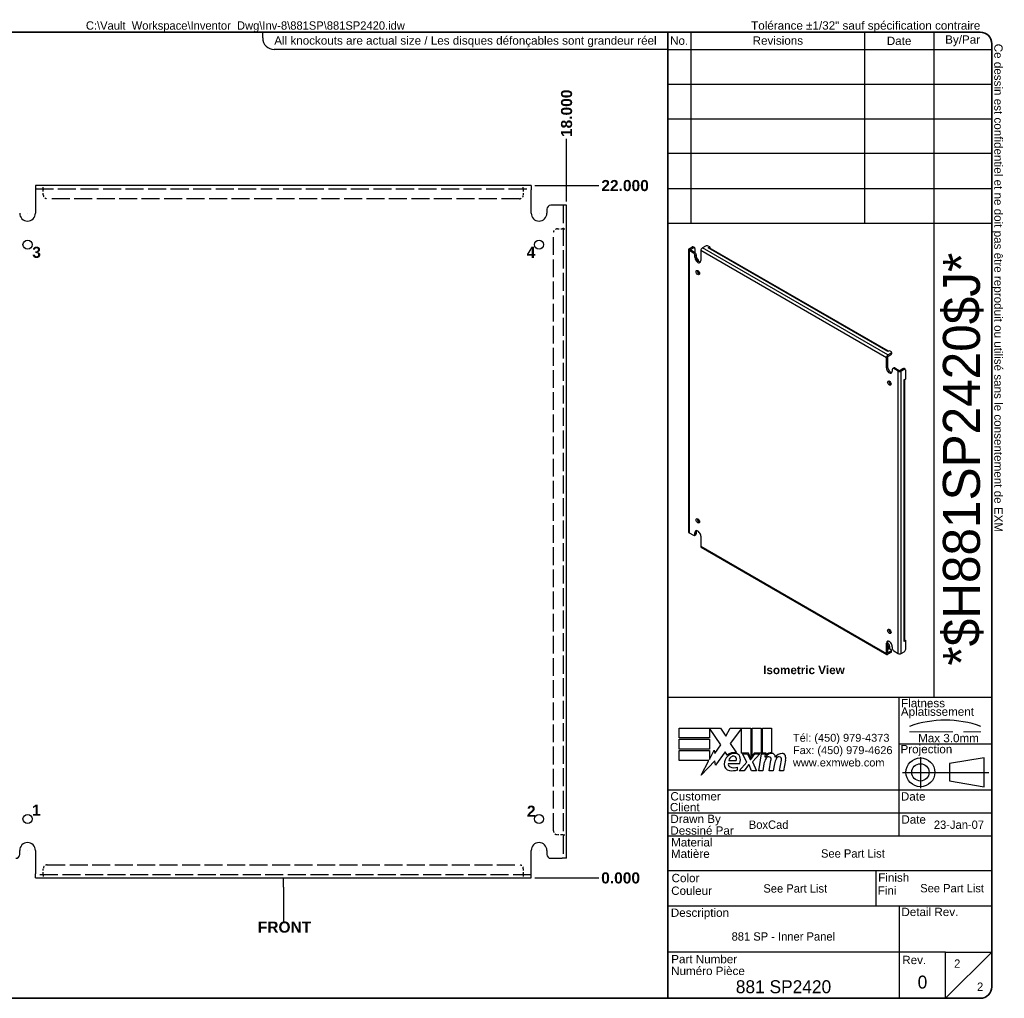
# Model space of a CAD drawing. Header units: inches. Extents: x 1.7 to 92.8, y 1.4 to 60.1.
# Tile 2 of 2: x 33.7 to 92.8, y 1.4 to 60.1. Entities that reach past the tile are written whole.
import ezdxf
from ezdxf.enums import TextEntityAlignment as Align

# ---------------------------------------------------------------- set-up
doc = ezdxf.new("R2018")
doc.units = ezdxf.units.IN
doc.header["$LTSCALE"] = 5.555556
doc.header["$MEASUREMENT"] = 0
for name, pattern in [('CHAIN', [0.7087, 0.4724, -0.0591, 0.1181, -0.0591]), ('DASHED', [0.2067, 0.1654, -0.0413]), ('DASHED_SPACE', [0.2067, 0.1654, -0.0413])]:
    doc.linetypes.add(name, pattern=pattern)
doc.layers.get('0').update_dxf_attribs({"lineweight": 25})
for name, color, linetype, lineweight in [('Centerline(ANSI)', 7, 'Continuous', 25), ('Dimensions(ANSI)', 7, 'Continuous', 25), ('Hidden Edges(ANSI)', 7, 'DASHED_SPACE', 25), ('Sketch Geometry(ANSI)', 7, 'Continuous', 25), ('Symbols(ANSI)', 7, 'Continuous', 25), ('Visible Edges(ANSI)', 7, 'Continuous', 25), ('Visible Tangent Edges(ANSI)', 7, 'Continuous', 25), ('Work Point(ANSI)', 7, 'Continuous', 25)]:
    doc.layers.add(name, color=color, linetype=linetype, lineweight=lineweight)
doc.styles.add('Current-ANSI', font='arial.ttf')
doc.styles.add('Dimension-ANSI', font='arialbd.ttf')
doc.styles.add('Text Style44', font='arialbd.ttf')
doc.styles.add('Text Style83', font='条形码字体.TTF')
doc.dimstyles.new('INCH-ANSI', dxfattribs={"dimscale": 5.555556, "dimtxt": 0.12, "dimasz": 0.098425, "dimexe": 0.04, "dimexo": 0.04, "dimgap": 0.031496, "dimtad": 0, "dimtih": 1, "dimtoh": 1, "dimdec": 3, "dimrnd": 1e-08, "dimzin": 0, "dimdsep": 46, "dimtxsty": 'Dimension-ANSI', "dimcen": 0.09, "dimdle": 0.312, "dimclrd": 179, "dimclre": 179, "dimclrt": 7, "dimadec": 1, "dimazin": 0, "dimtfac": 1, "dimtdec": 3, "dimtofl": 0, "dimtmove": 0, "dimatfit": 3, "dimfxl": 1, "dimtolj": 1, "dimtzin": 4, "dimlwd": 25, "dimlwe": 25, "dimarcsym": 0})
doc.dimstyles.new('INCH-ANSI-VERTICAL', dxfattribs={"dimscale": 5.555556, "dimtxt": 0.12, "dimasz": 0.098425, "dimexe": 0.04, "dimexo": 0.04, "dimgap": 0.031496, "dimtad": 0, "dimtih": 1, "dimtoh": 1, "dimdec": 3, "dimrnd": 1e-08, "dimzin": 0, "dimdsep": 46, "dimtxsty": 'Dimension-ANSI', "dimcen": 0.09, "dimdle": 0.312, "dimclrd": 179, "dimclre": 179, "dimclrt": 7, "dimadec": 1, "dimazin": 0, "dimtfac": 1, "dimtdec": 3, "dimtofl": 0, "dimtmove": 0, "dimatfit": 3, "dimfxl": 1, "dimtolj": 1, "dimtzin": 4, "dimlwd": 25, "dimlwe": 25, "dimarcsym": 0})

# ---------------------------------------------------------------- blocks, each defined once
blk = doc.blocks.new('Datum Identifier4')
at = {"layer": 'Symbols(ANSI)', "color": 7, "linetype": 'Continuous', "lineweight": 25}
for p, q in [((8.91, 1.456), (8.91, 1.554)), ((8.91, 1.456), (8.91, 1.27)), ((8.91, 1.27), (8.91, 1.086))]:
    blk.add_line(p, q, dxfattribs=at)
at = {"layer": 'Symbols(ANSI)', "color": 7, "insert": (8.634, 0.962), "char_height": 0.12, "attachment_point": 7, "style": 'Dimension-ANSI'}
blk.add_mtext('FRONT', dxfattribs=at)
blk = doc.blocks.new('Leader Text1')
at = {"layer": 'Symbols(ANSI)', "color": 7, "insert": (6.198, 8.252), "char_height": 0.12, "attachment_point": 7, "style": 'Dimension-ANSI'}
blk.add_mtext('3', dxfattribs=at)
blk = doc.blocks.new('Leader Text2')
at = {"layer": 'Symbols(ANSI)', "color": 7, "insert": (11.539, 8.253), "char_height": 0.12, "attachment_point": 7, "style": 'Dimension-ANSI'}
blk.add_mtext('4', dxfattribs=at)
blk = doc.blocks.new('Leader Text3')
at = {"layer": 'Symbols(ANSI)', "color": 7, "insert": (6.196, 2.227), "char_height": 0.12, "attachment_point": 7, "style": 'Dimension-ANSI'}
blk.add_mtext('1', dxfattribs=at)
blk = doc.blocks.new('Leader Text4')
at = {"layer": 'Symbols(ANSI)', "color": 7, "insert": (11.541, 2.216), "char_height": 0.12, "attachment_point": 7, "style": 'Dimension-ANSI'}
blk.add_mtext('2', dxfattribs=at)
blk = doc.blocks.new('*D16')
at = {"layer": 'Defpoints', "color": 0, "linetype": 'Continuous', "transparency": 16777216}
for p in [(66.499, 52.989), (32.499, 49.01), (66.499, 49.01)]:
    blk.add_point(p, dxfattribs=at)
at = {"layer": 'Dimensions(ANSI)', "color": 179, "linetype": 'Continuous', "lineweight": 25, "true_color": 0x262658, "transparency": 16777216}
blk.add_line((66.499, 49.232), (66.499, 52.989), dxfattribs=at)
at = {"layer": 'Dimensions(ANSI)', "color": 7, "linetype": 'Continuous', "lineweight": 25, "transparency": 16777216, "insert": (66.499, 54.529), "char_height": 0.6667, "attachment_point": 5, "rotation": 90, "style": 'Dimension-ANSI'}
blk.add_mtext('\\A1;18.000', dxfattribs=at)
blk = doc.blocks.new('*D17')
at = {"layer": 'Defpoints', "color": 0, "linetype": 'Continuous', "transparency": 16777216}
for p in [(64.374, 8.635), (64.374, 8.635), (68.441, 8.635)]:
    blk.add_point(p, dxfattribs=at)
at = {"layer": 'Dimensions(ANSI)', "color": 179, "linetype": 'Continuous', "lineweight": 25, "true_color": 0x262658, "transparency": 16777216}
blk.add_line((64.596, 8.635), (68.441, 8.635), dxfattribs=at)
at = {"layer": 'Dimensions(ANSI)', "color": 7, "linetype": 'Continuous', "lineweight": 25, "transparency": 16777216, "insert": (69.739, 8.635), "char_height": 0.6667, "attachment_point": 5, "style": 'Dimension-ANSI'}
blk.add_mtext('\\A1;0.000', dxfattribs=at)
blk = doc.blocks.new('*D18')
at = {"layer": 'Defpoints', "color": 0, "linetype": 'Continuous', "transparency": 16777216}
for p in [(64.374, 50.19), (68.441, 50.19), (64.374, 8.635)]:
    blk.add_point(p, dxfattribs=at)
at = {"layer": 'Dimensions(ANSI)', "color": 179, "linetype": 'Continuous', "lineweight": 25, "true_color": 0x262658, "transparency": 16777216}
blk.add_line((64.596, 50.19), (68.441, 50.19), dxfattribs=at)
at = {"layer": 'Dimensions(ANSI)', "color": 7, "linetype": 'Continuous', "lineweight": 25, "transparency": 16777216, "insert": (70.006, 50.19), "char_height": 0.6667, "attachment_point": 5, "style": 'Dimension-ANSI'}
blk.add_mtext('\\A1;22.000', dxfattribs=at)
blk = doc.blocks.new('Leader Text5')
at = {"layer": 'Symbols(ANSI)', "color": 7, "insert": (6.196, 2.227), "char_height": 0.12, "attachment_point": 7, "style": 'Dimension-ANSI'}
blk.add_mtext('1', dxfattribs=at)
blk = doc.blocks.new('Title Blocks EXM - ANSI B')
for p, q in [((13.372, 3.063), (13.372, 3.17)), ((13.372, 3.17), (13.818, 3.17)), ((13.824, 2.989), (13.701, 3.168)), ((13.701, 3.168), (13.701, 3.063)), ((13.818, 3.17), (13.877, 3.083)), ((13.877, 3.083), (13.923, 3.17)), ((13.923, 3.17), (14.146, 3.17)), ((14.046, 3.166), (13.924, 3.002)), ((14.046, 2.9), (14.046, 3.166)), ((14.146, 3.17), (14.146, 2.842)), ((14.16, 3.17), (14.259, 3.17)), ((14.16, 2.866), (14.16, 3.17)), ((14.259, 3.17), (14.259, 2.9)), ((14.273, 3.17), (14.372, 3.17)), ((14.273, 2.9), (14.273, 3.17)), ((14.372, 3.17), (14.372, 2.905)), ((13.701, 3.063), (13.372, 3.063)), ((13.372, 3.049), (13.701, 3.049)), ((13.372, 2.942), (13.372, 3.049)), ((13.701, 3.049), (13.701, 2.942)), ((13.758, 2.895), (13.824, 2.989)), ((13.924, 3.002), (13.993, 2.903)), ((13.701, 2.942), (13.372, 2.942)), ((13.372, 2.82), (13.372, 2.927)), ((13.372, 2.927), (13.701, 2.927)), ((13.701, 2.831), (13.752, 2.929)), ((13.701, 2.927), (13.701, 2.831)), ((13.752, 2.929), (13.758, 2.895)), ((13.87, 2.914), (13.765, 2.768)), ((13.893, 2.876), (13.87, 2.914)), ((14.121, 2.9), (14.046, 2.9)), ((14.059, 2.891), (14.113, 2.891)), ((14.105, 2.802), (14.059, 2.891)), ((14.113, 2.891), (14.139, 2.83)), ((14.146, 2.842), (14.121, 2.9)), ((14.146, 2.83), (14.19, 2.891)), ((14.185, 2.9), (14.16, 2.866)), ((14.245, 2.891), (14.164, 2.803)), ((14.259, 2.9), (14.185, 2.9)), ((14.19, 2.891), (14.245, 2.891)), ((14.232, 2.709), (14.264, 2.891)), ((14.264, 2.891), (14.302, 2.891)), ((14.314, 2.9), (14.273, 2.9)), ((14.302, 2.891), (14.299, 2.859)), ((14.312, 2.88), (14.314, 2.9)), ((13.695, 2.82), (13.372, 2.82)), ((13.612, 2.661), (13.695, 2.82)), ((13.758, 2.815), (13.612, 2.661)), ((13.765, 2.768), (13.758, 2.815)), ((13.905, 2.788), (14.027, 2.788)), ((13.91, 2.818), (13.99, 2.818)), ((14.023, 2.709), (14.105, 2.802)), ((14.122, 2.774), (14.077, 2.709)), ((14.13, 2.774), (14.122, 2.774)), ((14.155, 2.709), (14.13, 2.774)), ((14.139, 2.83), (14.146, 2.83)), ((14.164, 2.803), (14.209, 2.709)), ((14.289, 2.784), (14.276, 2.709)), ((14.299, 2.859), (14.309, 2.859)), ((14.345, 2.709), (14.365, 2.824)), ((14.402, 2.784), (14.389, 2.709)), ((14.457, 2.709), (14.477, 2.824)), ((14.523, 2.823), (14.501, 2.709)), ((14.005, 2.718), (14.005, 2.748)), ((14.077, 2.709), (14.023, 2.709)), ((14.209, 2.709), (14.155, 2.709)), ((14.276, 2.709), (14.232, 2.709)), ((14.389, 2.709), (14.345, 2.709)), ((14.501, 2.709), (14.457, 2.709))]:
    blk.add_line(p, q)
for centre, radius, start, end in [((13.968, 2.796), 0.11, 77.079, 133.1785), ((13.968, 2.796), 0.0996, 80.4085, 134.1684), ((13.981, 2.843), 0.0507, 23.8445, 85.0802), ((14.376, 2.816), 0.08, 89.4776, 147.4114), ((14.37, 2.825), 0.08, 88.7952, 136.5849), ((14.377, 2.862), 0.0338, 16.9928, 89.4776), ((14.317, 2.844), 0.096, 3.6169, 16.9928), ((14.486, 2.814), 0.0819, 89.6788, 153.9508), ((14.487, 2.861), 0.035, 18.4748, 89.6788), ((14.429, 2.842), 0.096, 349, 18.4748), ((13.991, 2.772), 0.133, 134.1684, 176.5646), ((13.925, 2.776), 0.0658, 176.5646, 261.5605), ((13.936, 2.779), 0.032, 163.5261, 244.6784), ((13.965, 2.811), 0.056, 109.3797, 172.9975), ((13.959, 2.83), 0.0365, 51.1652, 109.3797), ((13.962, 2.833), 0.0318, 331.4547, 51.1652), ((13.941, 2.826), 0.094, 336.1555, 23.8445), ((14.442, 2.757), 0.155, 147.5992, 170), ((14.346, 2.818), 0.042, 96.03, 147.5992), ((14.344, 2.839), 0.02, 23.5571, 96.03), ((14.325, 2.831), 0.041, 350, 23.5571), ((14.555, 2.759), 0.155, 148.5584, 170.8257), ((14.458, 2.818), 0.042, 96.1027, 147.6083), ((14.456, 2.839), 0.02, 23.5487, 96.1027), ((14.437, 2.831), 0.041, 349.9922, 23.5487), ((13.945, 2.911), 0.202, 261.5605, 287.3343), ((13.966, 2.842), 0.102, 244.6784, 292.5609)]:
    blk.add_arc(centre, radius, start, end)
at = {"layer": 'Centerline(ANSI)', "linetype": 'DASHED', "lineweight": 18, "ltscale": 0.507983}
blk.add_line((15.861, 3.128), (16.632, 3.128), dxfattribs=at)
at = {"layer": 'Centerline(ANSI)', "linetype": 'CHAIN', "ltscale": 0.185148}
blk.add_line((15.979, 2.855), (15.979, 2.521), dxfattribs=at)
at = {"layer": 'Centerline(ANSI)', "linetype": 'CHAIN', "ltscale": 0.437897}
blk.add_line((15.786, 2.691), (16.717, 2.691), dxfattribs=at)
at = {"layer": 'Sketch Geometry(ANSI)'}
for p, q in [((13.25, 10.687), (16.625, 10.687)), ((13.5, 10.687), (13.5, 8.625)), ((15.375, 10.687), (15.375, 8.625)), ((16.125, 10.687), (16.125, 3.5)), ((16.75, 10.562), (16.75, 0.375)), ((13.25, 10.5), (16.75, 10.5)), ((13.25, 10.125), (16.75, 10.125)), ((13.25, 9.75), (16.75, 9.75)), ((16.75, 9.375), (13.25, 9.375)), ((13.25, 9), (16.75, 9)), ((16.75, 9), (16.75, 8.625)), ((13.25, 8.625), (16.75, 8.625)), ((16.75, 3.5), (13.25, 3.5)), ((15.75, 2), (15.75, 3.5)), ((15.75, 3), (16.75, 3)), ((16.669, 2.847), (16.294, 2.785)), ((16.294, 2.785), (16.294, 2.598)), ((16.669, 2.535), (16.669, 2.847)), ((16.294, 2.598), (16.669, 2.535)), ((16.75, 2.5), (13.25, 2.5)), ((16.75, 2.25), (13.25, 2.25)), ((16.75, 2), (13.25, 2)), ((13.25, 1.629), (16.75, 1.629)), ((15.499, 1.629), (15.499, 1.25)), ((13.25, 1.25), (16.75, 1.25)), ((15.75, 1.25), (15.75, 0.75)), ((15.75, 0.75), (13.25, 0.75)), ((16.25, 0.75), (15.75, 0.75)), ((15.75, 0.75), (15.75, 0.25)), ((16.25, 0.25), (16.25, 0.75)), ((16.25, 0.75), (16.75, 0.75)), ((16.25, 0.25), (16.75, 0.75)), ((16.625, 0.25), (13.25, 0.25))]:
    blk.add_line(p, q, dxfattribs=at)
at = {"layer": 'Sketch Geometry(ANSI)', "linetype": 'Continuous', "lineweight": 35}
for p, q in [((13.25, 8.625), (13.25, 10.687)), ((13.25, 8.625), (13.25, 3.5)), ((13.25, 0.25), (13.25, 3.5))]:
    blk.add_line(p, q, dxfattribs=at)
at = {"layer": 'Sketch Geometry(ANSI)'}
for radius in [0.156, 0.0935]:
    blk.add_circle((15.979, 2.691), radius, dxfattribs=at)
for centre, radius, start, end in [((16.625, 10.562), 0.125, 0, 90), ((16.247, 2.112), 1.143, 70.2973, 109.7027), ((16.625, 0.375), 0.125, 270, 0)]:
    blk.add_arc(centre, radius, start, end, dxfattribs=at)
at = {"layer": 'Symbols(ANSI)', "color": 7, "char_height": 0.09, "style": 'Current-ANSI'}
for s, insert, width, attachment_point in [('No.', (13.373, 10.595), 0.25039, 5), ('Revisions', (14.439, 10.596), 1.87331, 5), ('Date', (15.749, 10.593), 0.75135, 5), ('By/Par', (16.435, 10.594), 0.62202, 5), ('Date', (15.773, 2.136), 0.26554, 7), ('Rev.', (15.783, 0.618), 0.25854, 7)]:
    blk.add_mtext(s, dxfattribs=dict(at, insert=insert, width=width, attachment_point=attachment_point))
for s, insert, attachment_point in [('\\fArial|b1|i0;\\H0.0900;Isometric View', (14.281, 3.842), 1), ('Flatness', (15.77, 3.393), 7), ('Aplatissement', (15.768, 3.275), 7), ('Max 3.0mm', (15.954, 3.015), 7), ('Projection', (15.764, 2.87), 7), ('Customer', (13.278, 2.386), 7), ('Date', (15.768, 2.385), 7), ('Client', (13.273, 2.269), 7), ('Drawn By', (13.278, 2.117), 7), ('Dessiné Par', (13.278, 2.016), 7), ('Material', (13.286, 1.889), 7), ('Matière', (13.284, 1.766), 7), ('Color', (13.291, 1.503), 7), ('Finish', (15.523, 1.508), 7), ('Couleur', (13.287, 1.366), 7), ('Fini', (15.518, 1.37), 7), ('Description', (13.283, 1.103), 7), ('Detail Rev.', (15.774, 1.137), 7), ('Part Number', (13.287, 0.627), 7), ('Numéro Pièce', (13.286, 0.5), 7)]:
    blk.add_mtext(s, dxfattribs=dict(at, insert=insert, attachment_point=attachment_point))
at = {"layer": 'Symbols(ANSI)', "color": 7, "insert": (14.602, 3.107), "char_height": 0.085, "attachment_point": 1, "line_spacing_factor": 0.944221, "style": 'Current-ANSI'}
blk.add_mtext('\\fArial|b0|i0;\\H0.0850;Tél: (450) 979-4373\\PFax: (450) 979-4626\\Pwww.exmweb.com', dxfattribs=at)
at = {"layer": 'Symbols(ANSI)', "color": 7}
for tag, height, style, p in [('REV1', 0.09, 'Current-ANSI', (13.375, 10.313)), ('REV1DATE', 0.09, 'Current-ANSI', (15.75, 10.31)), ('REV1BY', 0.09, 'Current-ANSI', (16.437, 10.313)), ('REV2', 0.09, 'Current-ANSI', (13.373, 9.938)), ('REV2DATE', 0.09, 'Current-ANSI', (15.747, 9.941)), ('REV2BY', 0.09, 'Current-ANSI', (16.437, 9.938)), ('REV3', 0.09, 'Current-ANSI', (13.374, 9.563)), ('REV3DATE', 0.09, 'Current-ANSI', (15.752, 9.563)), ('REV3BY', 0.09, 'Current-ANSI', (16.437, 9.564)), ('REV4', 0.09, 'Current-ANSI', (13.377, 9.188)), ('REV4DATE', 0.09, 'Current-ANSI', (15.752, 9.188)), ('REV4BY', 0.09, 'Current-ANSI', (16.441, 9.188)), ('REV5', 0.09, 'Current-ANSI', (13.373, 8.813)), ('REV5DATE', 0.09, 'Current-ANSI', (15.752, 8.813)), ('REV5BY', 0.09, 'Current-ANSI', (16.438, 8.811)), ('MFG_APPROVED_DATE', 0.09, 'Current-ANSI', (16.393, 2.374)), ('IDW_DATE', 0.09, 'Current-ANSI', (16.395, 2.125)), ('MATERIEL', 0.09, 'Current-ANSI', (15.249, 1.814)), ('COLOR', 0.09, 'Current-ANSI', (14.627, 1.436)), ('FINISH', 0.09, 'Current-ANSI', (16.321, 1.439)), ('IDW_DESC', 0.09, 'Current-ANSI', (14.498, 0.918)), ('DETAIL_REV', 0.09, 'Current-ANSI', (16.249, 0.926)), ('Sheet_Number', 0.09, 'Current-ANSI', (16.376, 0.625)), ('IDW_NAME', 0.14, 'Text Style44', (14.5, 0.374)), ('IDW_REV', 0.14, 'Text Style44', (16.001, 0.424)), ('Number_of_sheets', 0.09, 'Current-ANSI', (16.624, 0.375))]:
    blk.add_attdef(tag, text='', height=height, dxfattribs=dict(at, style=style)).set_placement(p, align=Align.MIDDLE_CENTER)
at = {"layer": 'Symbols(ANSI)', "color": 7, "style": 'Current-ANSI'}
for tag, p in [('REV1DESC', (13.526, 10.31)), ('REV2DESC', (13.525, 9.937)), ('REV3DESC', (13.528, 9.564)), ('REV4DESC', (13.533, 9.19)), ('REV5DESC', (13.532, 8.811)), ('COMPANY', (14.12, 2.375)), ('AUTHOR', (14.126, 2.125))]:
    blk.add_attdef(tag, text='', height=0.09, dxfattribs=at).set_placement(p, align=Align.MIDDLE_LEFT)
at = {"layer": 'Symbols(ANSI)', "color": 7, "style": 'Text Style83'}
blk.add_attdef('BARCODE', text='', height=0.4, rotation=90, dxfattribs=at).set_placement((16.442, 6.075), align=Align.MIDDLE_CENTER)
blk = doc.blocks.new('Borders EXM - B (Inch) - B')
at = {"layer": 'Sketch Geometry(ANSI)', "linetype": 'Continuous', "lineweight": 35}
for p, q in [((16.438, 10.692), (0.437, 10.692)), ((16.562, 0.38), (16.562, 10.567)), ((0.437, 0.255), (16.438, 0.255))]:
    blk.add_line(p, q, dxfattribs=at)
at = {"layer": 'Sketch Geometry(ANSI)'}
for p, q in [((8.688, 10.63), (8.688, 10.692)), ((13.062, 10.692), (13.062, 10.505)), ((13.062, 10.505), (8.812, 10.505))]:
    blk.add_line(p, q, dxfattribs=at)
at = {"layer": 'Sketch Geometry(ANSI)', "linetype": 'Continuous', "lineweight": 35}
for centre, start, end in [((16.438, 10.567), 0, 90), ((16.438, 0.38), 270, 0)]:
    blk.add_arc(centre, 0.125, start, end, dxfattribs=at)
at = {"layer": 'Sketch Geometry(ANSI)'}
blk.add_arc((8.812, 10.63), 0.125, 180, 270, dxfattribs=at)
at = {"layer": 'Symbols(ANSI)', "color": 7, "char_height": 0.09, "style": 'Current-ANSI'}
for s, insert, attachment_point in [('Tolérance ±1/32" sauf spécification contraire', (13.963, 10.692), 7), ('All knockouts are actual size / Les disques défonçables sont grandeur réel', (8.812, 10.647), 1)]:
    blk.add_mtext(s, dxfattribs=dict(at, insert=insert, attachment_point=attachment_point))
at = {"layer": 'Symbols(ANSI)', "color": 7, "insert": (16.562, 10.567), "char_height": 0.09, "attachment_point": 7, "rotation": 270, "style": 'Current-ANSI'}
blk.add_mtext('Ce dessin est confidentiel et ne doit pas être reproduit ou utilisé sans le consentement de EXM', dxfattribs=at)
at = {"layer": 'Symbols(ANSI)', "color": 7, "style": 'Current-ANSI'}
blk.add_attdef('FILENAME_AND_PATH', text='', height=0.09, dxfattribs=at).set_placement((8.5, 10.692), align=Align.BOTTOM_CENTER)

msp = doc.modelspace()

# ---------------------------------------------------------------- linework, layer by layer
at = {"layer": 'Hidden Edges(ANSI)', "ltscale": 1.177596}
for p, q in [((34.6235, 49.9921), (64.3735, 49.9921)), ((64.3735, 8.8332), (34.6235, 8.8332))]:
    msp.add_line(p, q, dxfattribs=at)
at = {"layer": 'Hidden Edges(ANSI)', "ltscale": 0.067898}
for p, q in [((35.0954, 49.9921), (35.0954, 50.1905)), ((35.0958, 49.9921), (35.0958, 50.1905)), ((63.9013, 49.9921), (63.9013, 50.1905)), ((63.9017, 49.9921), (63.9017, 50.1905)), ((66.3002, 47.5936), (66.4985, 47.5936)), ((66.3002, 47.5932), (66.4985, 47.5932)), ((66.3002, 11.2321), (66.4985, 11.2321)), ((66.3002, 11.2318), (66.4985, 11.2318)), ((35.0954, 8.8332), (35.0954, 8.6349)), ((35.0958, 8.8332), (35.0958, 8.6349)), ((63.9013, 8.8332), (63.9013, 8.6349)), ((63.9017, 8.8332), (63.9017, 8.6349))]:
    msp.add_line(p, q, dxfattribs=at)
at = {"layer": 'Hidden Edges(ANSI)', "ltscale": 0.031435}
for p, q in [((35.0958, 49.9921), (35.0958, 49.9336)), ((63.9013, 49.9921), (63.9013, 49.9336)), ((66.3002, 47.5932), (66.2416, 47.5932)), ((66.3002, 11.2321), (66.2416, 11.2321)), ((35.0958, 8.8332), (35.0958, 8.8918)), ((63.9013, 8.8332), (63.9013, 8.8918))]:
    msp.add_line(p, q, dxfattribs=at)
at = {"layer": 'Hidden Edges(ANSI)', "ltscale": 0.101573}
for p, q in [((35.0958, 49.637), (35.0958, 49.9336)), ((63.9013, 49.9336), (63.9013, 49.637)), ((65.9451, 47.5932), (66.2416, 47.5932)), ((66.2416, 11.2321), (65.9451, 11.2321)), ((35.0958, 8.8918), (35.0958, 9.1884)), ((63.9013, 9.1884), (63.9013, 8.8918))]:
    msp.add_line(p, q, dxfattribs=at)
at = {"layer": 'Hidden Edges(ANSI)', "ltscale": 1.174926}
for p, q in [((63.6652, 49.4009), (35.3319, 49.4009)), ((35.3319, 9.4245), (63.6652, 9.4245))]:
    msp.add_line(p, q, dxfattribs=at)
at = {"layer": 'Hidden Edges(ANSI)', "ltscale": 1.176951}
msp.add_line((66.3002, 49.0099), (66.3002, 9.8155), dxfattribs=at)
at = {"layer": 'Hidden Edges(ANSI)', "ltscale": 1.157519}
msp.add_line((65.709, 11.4682), (65.709, 47.3571), dxfattribs=at)
at = {"layer": 'Hidden Edges(ANSI)', "ltscale": 0.127055}
for centre, start, end in [((35.3319, 49.637), 180, 270), ((63.6652, 49.637), 270, 0), ((65.9451, 47.3571), 90, 180), ((65.9451, 11.4682), 180, 270), ((35.3319, 9.1884), 90, 180), ((63.6652, 9.1884), 0, 90)]:
    msp.add_arc(centre, 0.2361, start, end, dxfattribs=at)
at = {"layer": 'Visible Edges(ANSI)'}
for p, q in [((64.3735, 50.1905), (34.6235, 50.1905)), ((34.6235, 50.1905), (34.6235, 49.9336)), ((34.6235, 49.9336), (34.6235, 48.5377)), ((64.3735, 50.1905), (64.3735, 49.9336)), ((64.3735, 48.5377), (64.3735, 49.9336)), ((65.318, 48.7738), (65.318, 48.5377)), ((66.2416, 49.0099), (65.5541, 49.0099)), ((66.4985, 49.0099), (66.2416, 49.0099)), ((66.4985, 9.8155), (66.4985, 49.0099)), ((73.8127, 46.3495), (73.8127, 29.4072)), ((73.8525, 46.405), (74.03, 46.5075)), ((74.1099, 46.1453), (73.8525, 46.2939)), ((73.9267, 46.3621), (74.1042, 46.4646)), ((73.9267, 46.3368), (74.1841, 46.1882)), ((74.0925, 46.5136), (74.1667, 46.4708)), ((74.1926, 46.4136), (74.1926, 46.1828)), ((74.5518, 46.2895), (74.5518, 45.6861)), ((74.8255, 46.5585), (74.648, 46.456)), ((74.9942, 46.4519), (75.0905, 46.5075)), ((74.9943, 46.4519), (74.9942, 46.4519)), ((74.9945, 46.4519), (74.9943, 46.4519)), ((75.0905, 46.5075), (75.0022, 46.5585)), ((85.8178, 40.2491), (75.0625, 46.4587)), ((75.0905, 46.5075), (75.0905, 46.4425)), ((74.1983, 45.8902), (74.1983, 45.9922)), ((74.2725, 46.0351), (74.2725, 45.9331)), ((74.2852, 45.8498), (74.3255, 45.8265)), ((74.4139, 45.6734), (74.4139, 45.6514)), ((74.4139, 45.0587), (74.4139, 44.9238)), ((85.7777, 40.2261), (85.7778, 40.2262)), ((85.7778, 40.226), (85.7777, 40.2261)), ((85.8742, 40.2816), (85.7778, 40.226)), ((85.9624, 40.2306), (85.8742, 40.2816)), ((85.999, 40.1796), (85.999, 40.0939)), ((85.6888, 39.2562), (85.6888, 39.8595)), ((85.763, 39.9024), (85.763, 39.299)), ((85.7849, 40.0261), (85.9624, 40.1286)), ((85.7849, 39.9404), (85.9624, 40.0428)), ((86.0423, 39.1541), (86.0423, 39.052)), ((86.0682, 39.2113), (86.1424, 39.2542)), ((86.3881, 39.0565), (86.1307, 39.2051)), ((86.2049, 39.248), (86.4623, 39.0994)), ((86.6836, 39.2019), (86.5062, 39.0994)), ((86.7579, 39.159), (86.5804, 39.0565)), ((86.8204, 39.1652), (86.7461, 39.208)), ((86.8463, 38.5978), (86.8463, 39.108)), ((86.75, 38.5422), (86.8463, 38.5978)), ((86.75, 38.542), (86.75, 38.5422)), ((86.7501, 38.5421), (86.75, 38.542)), ((86.79, 22.8801), (86.79, 38.5653)), ((74.388, 30.1028), (74.3669, 30.0905)), ((73.8525, 29.3516), (74.1099, 29.203)), ((74.1724, 29.1968), (74.2466, 29.2397)), ((74.1983, 29.2541), (74.1983, 29.3561)), ((74.2725, 29.399), (74.2725, 29.2969)), ((74.5518, 29.152), (74.5518, 28.5486)), ((74.58, 28.4864), (85.7169, 22.0564)), ((85.6888, 22.1187), (85.6888, 22.7221)), ((85.763, 22.765), (85.763, 22.1616)), ((85.763, 22.7241), (85.7856, 22.7111)), ((85.7998, 22.5151), (85.7998, 22.3869)), ((85.874, 22.558), (85.874, 22.4298)), ((86.0423, 22.518), (86.0423, 22.4159)), ((86.8463, 22.8799), (86.75, 22.8243)), ((86.75, 22.8245), (86.7501, 22.8246)), ((86.75, 22.8243), (86.75, 22.8245)), ((86.79, 22.9124), (86.8463, 22.8799)), ((86.8463, 22.3698), (86.8463, 22.8799)), ((85.7777, 22.3489), (85.7778, 22.349)), ((85.7778, 22.3488), (85.7777, 22.3489)), ((85.8742, 22.4044), (85.7778, 22.3488)), ((85.9624, 22.2514), (85.7849, 22.1489)), ((85.9624, 22.1657), (85.7849, 22.0632)), ((85.8742, 22.4044), (85.9624, 22.3534)), ((85.999, 22.2167), (85.999, 22.3024)), ((86.1307, 22.2628), (86.3881, 22.1142)), ((86.5804, 22.1142), (86.7579, 22.2167)), ((33.6791, 10.0516), (33.6791, 10.2877)), ((34.6235, 10.2877), (34.6235, 8.8918)), ((64.3735, 8.8918), (64.3735, 10.2877)), ((65.318, 10.2877), (65.318, 10.0516)), ((65.5541, 9.8155), (66.2416, 9.8155)), ((66.4985, 9.8155), (66.2416, 9.8155)), ((34.6235, 8.6349), (34.6235, 8.8918)), ((64.3735, 8.6349), (64.3735, 8.8918)), ((34.6235, 8.6349), (64.3735, 8.6349))]:
    msp.add_line(p, q, dxfattribs=at)
for centre in [(34.1513, 46.6488), (64.8458, 46.6488), (34.1513, 12.1766), (64.8458, 12.1766)]:
    msp.add_circle(centre, 0.2739, dxfattribs=at)
for centre, radius, start, end in [((34.1513, 48.5377), 0.4722, 180, 0), ((64.8458, 48.5377), 0.4722, 180, 0), ((65.5541, 48.7738), 0.2361, 90, 180), ((34.1513, 10.2877), 0.4722, 0, 180), ((64.8458, 10.2877), 0.4722, 0, 180), ((33.443, 10.0516), 0.2361, 270, 0), ((65.5541, 10.0516), 0.2361, 180, 270)]:
    msp.add_arc(centre, radius, start, end, dxfattribs=at)
for centre, major_axis, start_param, end_param in [((73.9487, 46.3495), (-0.136, 0), 5.4977871, 7.0685835), ((73.9487, 46.3495), (-0.031, 0), 5.4977871, 7.0685835), ((74.03, 46.4054), (0.0625, 0.1083), 0, 0.7853982), ((74.1042, 46.3625), (0.0625, 0.1083), 5.4977871, 7.0685835), ((74.1099, 46.0433), (0.0625, -0.1083), 0.7853982, 2.3561945), ((74.1841, 46.0861), (-0.0625, 0.1083), 3.9269908, 5.4977871), ((74.648, 46.345), (0.068, 0.1178), 0.7853982, 2.3561945), ((74.9139, 46.5075), (0.125, 0), 0.7853982, 2.3561945), ((74.9945, 46.3409), (0.068, 0.1178), 0, 0.7853982), ((74.375, 45.7881), (0.125, -0.2165), 3.9269908, 7.0685835), ((74.4493, 45.831), (0.125, -0.2165), 3.9269908, 5.9816518), ((74.3255, 45.7244), (-0.0625, 0.1083), 3.9269908, 5.4977871), ((74.4493, 45.0145), (0.0725, -0.1256), 3.679154, 5.7456239), ((85.7778, 40.1151), (0.068, 0.1178), 0.7311589, 0.7853982), ((85.874, 40.1796), (0.125, 0), 5.4977871, 7.0685835), ((85.7849, 39.9151), (0.068, 0.1178), 0.7853982, 2.3561945), ((85.7849, 39.9151), (0.0155, 0.0268), 0.7853982, 2.3561945), ((85.874, 40.0939), (0.125, 0), 5.4977871, 6.2831853), ((85.8655, 39.1541), (0.125, -0.2165), 3.9269908, 7.0685835), ((85.9398, 39.197), (0.125, -0.2165), 3.9269908, 5.9816518), ((86.1307, 39.1031), (-0.0625, 0.1083), 5.4977871, 7.0685835), ((86.2049, 39.1459), (-0.0625, 0.1083), 5.4977871, 6.2831853), ((86.4842, 39.112), (0.136, 0), 3.9269908, 5.4977871), ((86.4842, 39.112), (0.031, 0), 3.9269908, 5.4977871), ((86.6836, 39.0998), (0.0625, 0.1083), 0, 0.7853982), ((86.7579, 39.0569), (0.0625, 0.1083), 5.4977871, 7.0685835), ((85.9398, 38.3805), (0.0725, -0.1256), 3.679154, 5.7456239), ((86.654, 38.5976), (0.136, 0), 5.4977871, 5.5520264), ((74.4493, 30.1134), (0.0725, -0.1256), 3.679154, 5.7456239), ((74.3255, 30.211), (0.0625, -0.1083), 0, 0.7628134), ((73.9487, 29.4072), (-0.136, 0), 0, 0.7853982), ((74.1099, 29.3051), (0.0625, -0.1083), 5.4977871, 7.0685835), ((74.375, 29.2541), (-0.125, 0.2165), 3.9269908, 7.0685835), ((74.1841, 29.348), (0.0625, -0.1083), 0, 0.7853982), ((74.4493, 29.2969), (-0.125, 0.2165), 0.3015335, 0.7853982), ((74.648, 28.6041), (-0.068, -0.1178), 5.4977871, 6.2831853), ((85.9398, 23.4794), (0.0725, -0.1256), 3.679154, 5.7456239), ((85.8655, 22.62), (-0.125, 0.2165), 3.9269908, 7.0685835), ((85.9398, 22.6629), (-0.125, 0.2165), 0.3015335, 0.7853982), ((85.7114, 22.5661), (0.0625, -0.1083), 0.7853982, 1.7325469), ((85.7856, 22.609), (-0.0625, 0.1083), 3.9269908, 5.4977871), ((86.654, 22.8801), (0.136, 0), 5.4977871, 6.2831853), ((85.7849, 22.1742), (-0.068, -0.1178), 5.4977871, 7.0685835), ((85.7849, 22.1742), (-0.0155, -0.0268), 5.4977871, 7.0685835), ((85.7778, 22.3743), (0.0155, 0.0268), 3.9269908, 5.4977871), ((85.7778, 22.3743), (0.068, 0.1178), 5.2663139, 5.4977871), ((85.874, 22.3024), (0.125, 0), 5.4977871, 7.0685835), ((85.874, 22.2167), (0.125, 0), 5.4977871, 6.2831853), ((86.1307, 22.3649), (-0.0625, 0.1083), 0.7853982, 2.3561945), ((86.4842, 22.1697), (0.136, 0), 3.9269908, 5.4977871), ((86.7579, 22.3187), (-0.0625, -0.1083), 0.7853982, 2.3561945)]:
    msp.add_ellipse(centre, major_axis=major_axis, ratio=0.5773503, start_param=start_param, end_param=end_param, dxfattribs=at)
for centre in [(74.375, 44.9716), (85.8655, 38.3376), (74.375, 30.0706), (85.8655, 23.4365)]:
    msp.add_ellipse(centre, major_axis=(0.0725, -0.1256), ratio=0.5773503, dxfattribs=at)
at = {"layer": 'Visible Tangent Edges(ANSI)'}
for p, q in [((73.8525, 46.2939), (73.8525, 29.3516)), ((73.9267, 46.3368), (73.9267, 46.3621)), ((74.03, 46.5075), (74.1042, 46.4646)), ((74.1841, 46.1882), (74.1099, 46.1453)), ((85.6888, 39.8595), (74.5518, 46.2895)), ((85.7849, 40.0261), (74.648, 46.456)), ((85.7778, 40.2262), (74.9945, 46.4519)), ((74.1983, 45.9922), (74.2725, 46.0351)), ((74.1983, 45.8902), (74.2725, 45.9331)), ((74.3255, 45.8265), (74.2987, 45.811)), ((74.3987, 45.6646), (74.4139, 45.6734)), ((85.9624, 40.1286), (85.9624, 40.0428)), ((85.6888, 39.2562), (85.763, 39.299)), ((86.1307, 39.2051), (86.2049, 39.248)), ((86.3881, 22.1142), (86.3881, 39.0565)), ((86.5804, 22.1142), (86.5804, 39.0565)), ((86.6836, 39.2019), (86.7579, 39.159)), ((86.7501, 22.8246), (86.7501, 38.5421)), ((74.4125, 30.1591), (74.3538, 30.1253)), ((74.1983, 29.3561), (74.2725, 29.399)), ((74.2725, 29.2969), (74.1983, 29.2541)), ((74.5518, 28.5486), (85.6888, 22.1187)), ((85.6888, 22.7221), (85.763, 22.765)), ((85.7856, 22.7111), (85.763, 22.698)), ((85.7998, 22.5151), (85.874, 22.558)), ((85.7998, 22.3869), (85.763, 22.4082)), ((85.7778, 22.349), (85.763, 22.3575)), ((85.7849, 22.1489), (85.763, 22.1616)), ((85.9624, 22.2514), (85.9624, 22.1657))]:
    msp.add_line(p, q, dxfattribs=at)
at = {"layer": 'Work Point(ANSI)', "linetype": 'CHAIN', "ltscale": 0.000455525}
for p, q in [((34.1541, 48.5377), (34.1485, 48.5377)), ((34.1513, 48.5405), (34.1513, 48.5349)), ((64.8485, 48.5377), (64.843, 48.5377)), ((64.8458, 48.5405), (64.8458, 48.5349)), ((34.1541, 10.2877), (34.1485, 10.2877)), ((34.1541, 10.2877), (34.1485, 10.2877)), ((34.1513, 10.2905), (34.1513, 10.2849)), ((34.1513, 10.2905), (34.1513, 10.2849)), ((64.8485, 10.2877), (64.843, 10.2877)), ((64.8485, 10.2877), (64.843, 10.2877)), ((64.8458, 10.2905), (64.8458, 10.2849)), ((64.8458, 10.2905), (64.8458, 10.2849))]:
    msp.add_line(p, q, dxfattribs=at)

# ---------------------------------------------------------------- block references
ref = msp.add_blockref('Borders EXM - B (Inch) - B', (0, 0), dxfattribs=dict(xscale=5.555555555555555, yscale=5.555555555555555, zscale=5.555555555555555))
lines = msp.add_mtext('C:\\\\Vault_Workspace\\\\Inventor_Dwg\\\\Inv-8\\\\881SP\\\\881SP2420.idw', dxfattribs={"layer": 'Symbols(ANSI)', "color": 7, "insert": (47.2222, 59.3975), "char_height": 0.5, "width": 59.242171, "attachment_point": 8, "style": 'Current-ANSI'})
ref.add_attrib('FILENAME_AND_PATH', '', (47.2222, 59.3975)).embed_mtext(lines)
ref = msp.add_blockref('Title Blocks EXM - ANSI B', (-1.0417, 0.0252), dxfattribs=dict(xscale=5.555555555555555, yscale=5.555555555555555, zscale=5.555555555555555))
lines = msp.add_mtext('See Part List', dxfattribs={"layer": 'Symbols(ANSI)', "color": 7, "insert": (80.2197, 8.0044), "char_height": 0.5, "width": 9.53801, "attachment_point": 5, "style": 'Current-ANSI'})
ref.add_attrib('COLOR', '', (80.2197, 8.0044)).embed_mtext(lines)
lines = msp.add_mtext('BoxCad', dxfattribs={"layer": 'Symbols(ANSI)', "color": 7, "insert": (77.4342, 11.8314), "char_height": 0.5, "width": 9.020108, "attachment_point": 4, "style": 'Current-ANSI'})
ref.add_attrib('AUTHOR', '', (77.4342, 11.8314)).embed_mtext(lines)
lines = msp.add_mtext('23-Jan-07', dxfattribs={"layer": 'Symbols(ANSI)', "color": 7, "insert": (90.0432, 11.8303), "char_height": 0.5, "width": 3.954471, "attachment_point": 5, "style": 'Current-ANSI'})
ref.add_attrib('IDW_DATE', '', (90.0432, 11.8303)).embed_mtext(lines)
lines = msp.add_mtext('0', dxfattribs={"layer": 'Symbols(ANSI)', "color": 7, "insert": (87.853, 2.3826), "char_height": 0.7778, "width": 2.789125, "attachment_point": 5, "style": 'Text Style44'})
ref.add_attrib('IDW_REV', '', (87.853, 2.3826)).embed_mtext(lines)
lines = msp.add_mtext('2', dxfattribs={"layer": 'Symbols(ANSI)', "color": 7, "insert": (89.938, 3.4982), "char_height": 0.5, "width": 1.39455, "attachment_point": 5, "style": 'Current-ANSI'})
ref.add_attrib('Sheet_Number', '', (89.938, 3.4982)).embed_mtext(lines)
lines = msp.add_mtext('2', dxfattribs={"layer": 'Symbols(ANSI)', "color": 7, "insert": (91.3156, 2.1102), "char_height": 0.5, "width": 1.390993, "attachment_point": 5, "style": 'Current-ANSI'})
ref.add_attrib('Number_of_sheets', '', (91.3156, 2.1102)).embed_mtext(lines)
lines = msp.add_mtext('881 SP - Inner Panel', dxfattribs={"layer": 'Symbols(ANSI)', "color": 7, "insert": (79.5034, 5.1231), "char_height": 0.5, "width": 13.531971, "attachment_point": 5, "style": 'Current-ANSI'})
ref.add_attrib('IDW_DESC', '', (79.5034, 5.1231)).embed_mtext(lines)
lines = msp.add_mtext('881 SP2420', dxfattribs={"layer": 'Symbols(ANSI)', "color": 7, "insert": (79.5151, 2.1047), "char_height": 0.77778, "width": 13.889863, "attachment_point": 5, "style": 'Text Style44'})
ref.add_attrib('IDW_NAME', '', (79.5151, 2.1047)).embed_mtext(lines)
lines = msp.add_mtext('*$H881SP2420$J*', dxfattribs={"layer": 'Symbols(ANSI)', "color": 7, "insert": (90.304, 33.7729), "char_height": 2.222222, "width": 27.04153, "attachment_point": 5, "rotation": 90, "style": 'Text Style83'})
ref.add_attrib('BARCODE', '', (90.304, 33.7729)).embed_mtext(lines)
lines = msp.add_mtext('See Part List', dxfattribs={"layer": 'Symbols(ANSI)', "color": 7, "insert": (89.6317, 8.0202), "char_height": 0.5, "width": 4.765204, "attachment_point": 5, "style": 'Current-ANSI'})
ref.add_attrib('FINISH', '', (89.6317, 8.0202)).embed_mtext(lines)
lines = msp.add_mtext('See Part List', dxfattribs={"layer": 'Symbols(ANSI)', "color": 7, "insert": (83.6775, 10.1034), "char_height": 0.5, "width": 16.465835, "attachment_point": 5, "style": 'Current-ANSI'})
ref.add_attrib('MATERIEL', '', (83.6775, 10.1034)).embed_mtext(lines)
at = {"layer": 'Symbols(ANSI)', "xscale": 5.555555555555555, "yscale": 5.555555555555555, "zscale": 5.555555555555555}
for name in ['Leader Text1', 'Leader Text2', 'Leader Text3', 'Leader Text5', 'Leader Text4', 'Datum Identifier4']:
    msp.add_blockref(name, (0, 0), dxfattribs=at)

# ---------------------------------------------------------------- dimensions: what is measured, and where the dimension line sits
at = {"layer": 'Dimensions(ANSI)', "color": 179, "linetype": 'Continuous', "lineweight": 25, "true_color": 0x262658}
for feature_location, offset, dtype, origin, dimstyle, picture, middle in [((66.4985, 49.0099), (0, 3.9793), 1, (32.4985, 49.0099), 'INCH-ANSI-VERTICAL', '*D16', (66.4985, 54.5287)), ((64.3735, 50.1905), (4.0674, 0), 0, (64.3735, 8.6349), 'INCH-ANSI', '*D18', (70.0057, 50.1905)), ((64.3735326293, 8.6349080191), (4.0674340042, 0), 0, (64.3735326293, 8.6349080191), 'INCH-ANSI', '*D17', (69.7387278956, 8.6349080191))]:
    dim = msp.add_ordinate_dim(feature_location=feature_location, offset=offset, dtype=dtype, origin=origin, dimstyle=dimstyle, override={"dimgap": 0.031496, "dimtad": 0, "dimdec": 3, "dimlfac": 0.529412, "dimtol": 0, "dimlim": 0, "dimtp": 0, "dimtm": 0, "dimtdec": 3}, dxfattribs=at)
    dim.commit()
    dim.dimension.update_dxf_attribs({"geometry": picture, "text_midpoint": middle})

doc.saveas('drawing.dxf')
